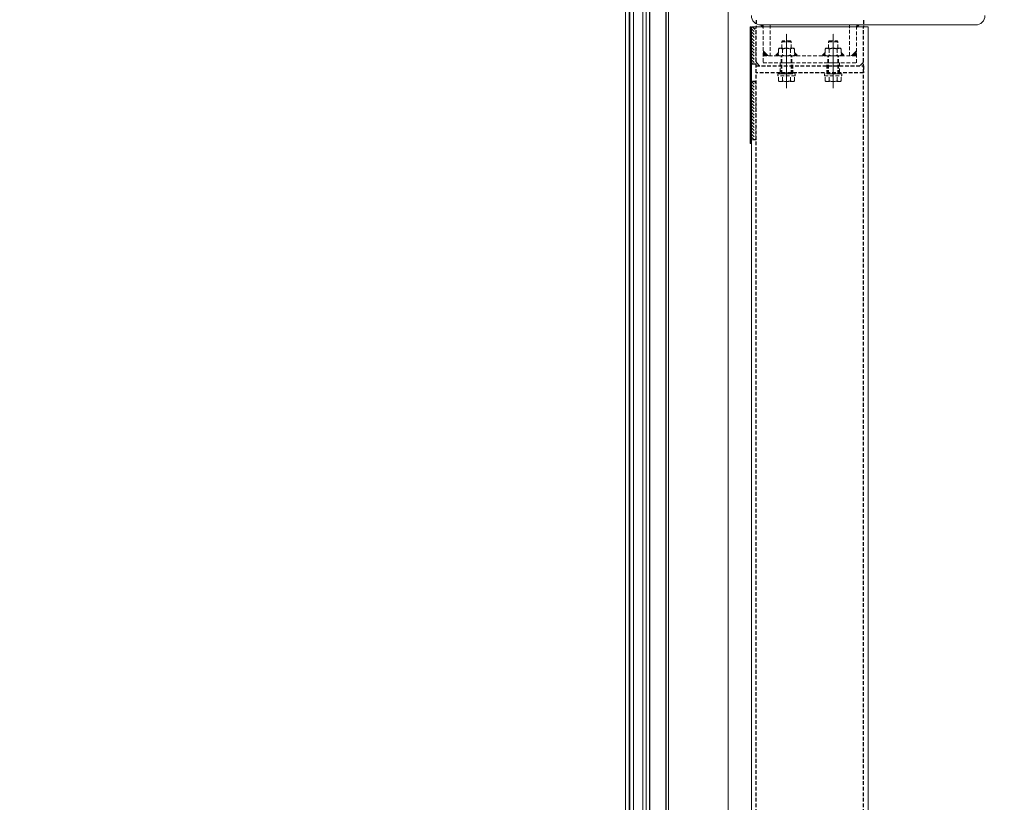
# Model space of a CAD drawing. Header units: inches. Extents: x -647532 to 3008597, y -136987 to 2557681.
# Tile 89 of 153: x 44257 to 45944, y 43131 to 44471. Entities that reach past the tile are written whole.
import ezdxf
from ezdxf import colors
from ezdxf.entities.mleader import LeaderData, LeaderLine
from ezdxf.enums import TextEntityAlignment as Align
from ezdxf.math import Vec2, Vec3

# ---------------------------------------------------------------- set-up
doc = ezdxf.new("R2010")
doc.units = ezdxf.units.IN
doc.header["$MEASUREMENT"] = 0
doc.linetypes.add('BIAL-IT1I-KGD-001-IN-DWG-141 LEVEL 2 - OVERALL FIRE EXIT PLAN$0$CENTER', pattern=[2, 1.25, -0.25, 0.25, -0.25])
doc.linetypes.add('BIAL-IT1I-KGD-001-IN-DWG-141 LEVEL 2 - OVERALL FIRE EXIT PLAN$0$HIDDEN', pattern=[9.525, 6.35, -3.175])
doc.layers.add('ARCH', color=8, linetype='Continuous')
for name, color, linetype, lineweight in [('FURN', 8, 'Continuous', 5), ('FURN-HATCH', 8, 'Continuous', 5), ('YD-EXTERNAL 1', 8, 'Continuous', 5)]:
    doc.layers.add(name, color=color, linetype=linetype, lineweight=lineweight)
doc.styles.add('ARIAL', font='arial.ttf')
doc.styles.get("Standard").update_dxf_attribs({"font": 'arial.ttf'})

# ---------------------------------------------------------------- blocks, each defined once
blk = doc.blocks.new('BIAL-IT1I-KGD-001-IN-DWG-141 LEVEL 2 - OVERALL FIRE EXIT PLAN$0$A$C258E6B3D')
for p, q in [((4555.5, 734), (4555.5, 366)), ((4558.5, 350), (4558.5, 550)), ((4558.5, 550), (4558.5, 550)), ((8352.5, 550), (4558.5, 550)), ((4625.1, 536), (4619.1, 542)), ((4625.5, 364), (4619.5, 358)), ((4558.5, 350), (4558.5, 350)), ((4558.5, 350), (8352.5, 350)), ((4558.5, 349), (4758.5, 349)), ((4558.5, 348), (4558.5, 349)), ((4758.5, 348), (4558.5, 348)), ((4758.5, 349), (4758.5, 348)), ((8415.5, 310), (4495.5, 310)), ((8415.5, 208), (4492, 208)), ((8437.5, 170), (4473.5, 170)), ((4473.5, 164), (8437.5, 164)), ((8437.5, 148), (4473.5, 148)), ((4473.5, 142), (8437.5, 142)), ((8437.5, 140.4), (4473.5, 140.4)), ((4473.5, 134.4), (8437.5, 134.4))]:
    blk.add_line(p, q)
at = {"linetype": 'BIAL-IT1I-KGD-001-IN-DWG-141 LEVEL 2 - OVERALL FIRE EXIT PLAN$0$HIDDEN', "lineweight": -3}
for p, q in [((4547.5, 542), (4558.5, 542)), ((8352.5, 542), (4558.5, 542)), ((4625.5, 542), (4637.5, 542)), ((4625.5, 358), (4625.5, 542)), ((4637.5, 542), (4637.5, 358)), ((4547.5, 358), (4558.5, 358)), ((8352.5, 358), (4558.5, 358)), ((4558.5, 357), (4559.5, 358)), ((4558.5, 351.7), (4564.8, 358)), ((4562.1, 350), (4570.1, 358)), ((4567.4, 350), (4575.4, 358)), ((4572.7, 350), (4580.7, 358)), ((4578, 350), (4586, 358)), ((4583.3, 350), (4591.3, 358)), ((4588.6, 350), (4596.6, 358)), ((4594, 350), (4602, 358)), ((4599.3, 350), (4607.3, 358)), ((4604.6, 350), (4612.6, 358)), ((4609.9, 350), (4617.9, 358)), ((4615.2, 350), (4622.5, 357.3)), ((4622.5, 358), (4622.5, 350)), ((4637.5, 358), (4625.5, 358)), ((4652.5, 358), (4652.5, 350)), ((4652.5, 355.5), (4655, 358)), ((4652.5, 350.2), (4660.3, 358)), ((4657.6, 350), (4665.6, 358)), ((4662.9, 350), (4670.9, 358)), ((4668.2, 350), (4676.2, 358)), ((4673.5, 350), (4681.5, 358)), ((4678.8, 350), (4686.8, 358)), ((4684.1, 350), (4692.1, 358)), ((4689.4, 350), (4697.4, 358)), ((4694.7, 350), (4702.7, 358)), ((4700, 350), (4708, 358)), ((4705.3, 350), (4713.3, 358)), ((4710.6, 350), (4718.6, 358)), ((4715.9, 350), (4723.9, 358)), ((4721.2, 350), (4729.2, 358)), ((4726.5, 350), (4734.5, 358)), ((4731.8, 350), (4739.8, 358)), ((4737.1, 350), (4745.1, 358)), ((4742.4, 350), (4750.4, 358)), ((4747.7, 350), (4752.5, 354.7)), ((4752.5, 358), (4752.5, 350)), ((4620.5, 350), (4622.5, 352))]:
    blk.add_line(p, q, dxfattribs=at)
at = {"linetype": 'BIAL-IT1I-KGD-001-IN-DWG-141 LEVEL 2 - OVERALL FIRE EXIT PLAN$0$HIDDEN'}
for p, q in [((4620.5, 530), (4555.5, 530)), ((4555.5, 530), (4555.5, 518)), ((4608.5, 370), (4608.5, 530)), ((4620.5, 370), (4620.5, 530)), ((4608.5, 518), (4555.5, 518)), ((4602.5, 503.8), (4607.4, 508.7)), ((4603.9, 503.8), (4607.9, 507.8)), ((4605.3, 503.8), (4608.2, 506.7)), ((4583, 496.7), (4584.3, 498)), ((4583, 483.2), (4583, 496.7)), ((4595.5, 498), (4584.3, 498)), ((4584.5, 482), (4584.5, 498)), ((4595.5, 502.6), (4596.8, 503.8)), ((4595.5, 477.4), (4595.5, 502.6)), ((4596.8, 503.8), (4607.3, 503.8)), ((4596.8, 496.9), (4607.3, 496.9)), ((4606.8, 503.8), (4608.5, 505.6)), ((4608.5, 502.6), (4607.3, 503.8)), ((4607.7, 503.4), (4608.5, 504.2)), ((4608.5, 477.4), (4608.5, 502.6)), ((4639.5, 499), (4608.5, 499)), ((4639.5, 498), (4608.5, 498)), ((4620.5, 501), (4639.5, 501)), ((4620.5, 479), (4620.5, 501)), ((4642.5, 505), (4639.5, 505)), ((4639.5, 505), (4639.5, 475)), ((4639.5, 501), (4639.5, 479)), ((4642.5, 475), (4642.5, 505)), ((4651.3, 503.8), (4642.5, 503.8)), ((4651.3, 496.9), (4642.5, 496.9)), ((4652.5, 502.6), (4651.3, 503.8)), ((4652.5, 477.4), (4652.5, 502.6)), ((4584.3, 482), (4583, 483.2)), ((4595.5, 482), (4584.3, 482)), ((4595.5, 477.4), (4596.8, 476.1)), ((4596.8, 483), (4607.3, 483)), ((4596.8, 476.1), (4607.3, 476.1)), ((4602.5, 476.1), (4608.5, 470.1)), ((4603.9, 476.1), (4608.5, 471.5)), ((4605.3, 476.1), (4608.5, 472.9)), ((4606.8, 476.1), (4608.5, 474.3)), ((4608.5, 477.4), (4607.3, 476.1)), ((4607.7, 476.6), (4608.5, 475.8)), ((4639.5, 482), (4608.5, 482)), ((4639.5, 481), (4608.5, 481)), ((4639.5, 479), (4620.5, 479)), ((4639.5, 475), (4642.5, 475)), ((4651.3, 483), (4642.5, 483)), ((4651.3, 476.1), (4642.5, 476.1)), ((4652.5, 477.4), (4651.3, 476.1)), ((4595.5, 422.6), (4596.8, 423.8)), ((4595.5, 422.6), (4595.5, 397.4)), ((4596.8, 423.8), (4607.3, 423.8)), ((4602.5, 423.8), (4608.5, 429.8)), ((4603.9, 423.8), (4608.5, 428.4)), ((4605.3, 423.8), (4608.5, 427)), ((4606.8, 423.8), (4608.5, 425.6)), ((4608.5, 422.6), (4607.3, 423.8)), ((4607.7, 423.4), (4608.5, 424.2)), ((4608.5, 422.6), (4608.5, 397.4)), ((4639.5, 395), (4639.5, 425)), ((4639.5, 425), (4642.5, 425)), ((4642.5, 425), (4642.5, 395)), ((4651.3, 423.8), (4642.5, 423.8)), ((4652.5, 422.6), (4651.3, 423.8)), ((4652.5, 422.6), (4652.5, 397.4)), ((4584.3, 418), (4583, 416.7)), ((4583, 416.7), (4583, 403.2)), ((4595.5, 418), (4584.3, 418)), ((4584.5, 418), (4584.5, 402)), ((4596.8, 416.9), (4607.3, 416.9)), ((4639.5, 419), (4608.5, 419)), ((4639.5, 418), (4608.5, 418)), ((4639.5, 421), (4620.5, 421)), ((4620.5, 421), (4620.5, 399)), ((4639.5, 399), (4639.5, 421)), ((4651.3, 416.9), (4642.5, 416.9)), ((4583, 403.2), (4584.3, 402)), ((4595.5, 402), (4584.3, 402)), ((4595.5, 397.4), (4596.8, 396.1)), ((4596.8, 403), (4607.3, 403)), ((4596.8, 396.1), (4607.3, 396.1)), ((4602.5, 396.1), (4607.4, 391.2)), ((4603.9, 396.1), (4607.9, 392.2)), ((4605.3, 396.1), (4608.2, 393.2)), ((4606.8, 396.1), (4608.5, 394.3)), ((4608.5, 397.4), (4607.3, 396.1)), ((4607.7, 396.6), (4608.5, 395.8)), ((4639.5, 402), (4608.5, 402)), ((4639.5, 401), (4608.5, 401)), ((4620.5, 399), (4639.5, 399)), ((4642.5, 395), (4639.5, 395)), ((4651.3, 403), (4642.5, 403)), ((4651.3, 396.1), (4642.5, 396.1)), ((4652.5, 397.4), (4651.3, 396.1)), ((4555.5, 382), (4555.5, 370)), ((4555.5, 382), (4608.5, 382)), ((4555.5, 370), (4620.5, 370))]:
    blk.add_line(p, q, dxfattribs=at)
at = {"linetype": 'BIAL-IT1I-KGD-001-IN-DWG-141 LEVEL 2 - OVERALL FIRE EXIT PLAN$0$CENTER', "ltscale": 0.5}
for p, q in [((4663.7, 490), (4570.6, 490)), ((4663.7, 410), (4570.6, 410))]:
    blk.add_line(p, q, dxfattribs=at)
at = {"lineweight": -3, "ltscale": 1000}
for p, q in [((8413.5, 204), (4497.5, 204)), ((8413.5, 176), (4497.5, 176))]:
    blk.add_line(p, q, dxfattribs=at)
for centre, start, end in [((4539.5, 734), 0, 90), ((4539.5, 366), 270, 0)]:
    blk.add_arc(centre, 16, start, end)
at = {"linetype": 'BIAL-IT1I-KGD-001-IN-DWG-141 LEVEL 2 - OVERALL FIRE EXIT PLAN$0$HIDDEN'}
for centre, radius, start, end in [((4600.9, 500.4), 5.42, 140.3167, 219.6833), ((4615.3, 490), 19.8, 159.5452, 200.4548), ((4603.1, 500.4), 5.42, 320.3167, 39.6833), ((4588.7, 490), 19.8, 339.5452, 20.4548), ((4647.1, 500.4), 5.42, 320.3167, 39.6833), ((4632.7, 490), 19.8, 339.5452, 20.4548), ((4600.9, 479.6), 5.42, 140.3167, 219.6833), ((4603.1, 479.6), 5.42, 320.3167, 39.6833), ((4647.1, 479.6), 5.42, 320.3167, 39.6833), ((4600.9, 420.4), 5.42, 140.3167, 219.6833), ((4603.1, 420.4), 5.42, 320.3167, 39.6833), ((4647.1, 420.4), 5.42, 320.3167, 39.6833), ((4615.3, 410), 19.8, 159.5452, 200.4548), ((4588.7, 410), 19.8, 339.5452, 20.4548), ((4632.7, 410), 19.8, 339.5452, 20.4548), ((4600.9, 399.6), 5.42, 140.3167, 219.6833), ((4603.1, 399.6), 5.42, 320.3167, 39.6833), ((4647.1, 399.6), 5.42, 320.3167, 39.6833)]:
    blk.add_arc(centre, radius, start, end, dxfattribs=at)
for points in [[(4555.5, 530), (4561.5, 530), (4555.5, 536)], [(4555.5, 370), (4555.4, 364), (4561.5, 370)]]:
    blk.add_solid(points)
for points in [[(4608.5, 520), (4608.5, 530), (4598.5, 530)], [(4608.5, 380), (4608.5, 370), (4598.5, 370)]]:
    blk.add_solid(points, dxfattribs=at)
blk = doc.blocks.new('_TagSlot')
at = {"color": 0, "linetype": 'ByBlock', "lineweight": -2, "transparency": 16777216}
for p, q in [((-4, 4), (4, 4)), ((-4, -4), (4, -4))]:
    blk.add_line(p, q, dxfattribs=at)
for centre, start, end in [((-4, 0), 90, 270), ((4, 0), 270, 90)]:
    blk.add_arc(centre, 4, start, end, dxfattribs=at)
at = {"layer": 'FURN', "color": 0, "transparency": 16777216, "style": 'ARIAL'}
blk.add_attdef('M-01', text='', height=2.5, dxfattribs=at).set_placement((0, -1.5), align=Align.CENTER)
blk = doc.blocks.new('_DotSmall')
at = {"color": 0, "linetype": 'ByBlock', "const_width": 0.5}
blk.add_lwpolyline([(-0.0625, 0, 1), (0.0625, 0, 1)], format="xyb", close=True, dxfattribs=at)
blk = doc.blocks.new('ARCH')
at = {"layer": 'YD-EXTERNAL 1', "rotation": 269.9999999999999}
blk.add_blockref('BIAL-IT1I-KGD-001-IN-DWG-141 LEVEL 2 - OVERALL FIRE EXIT PLAN$0$A$C258E6B3D', (45160.642, 49017.883), dxfattribs=at)
at = {"layer": 'FURN-HATCH', "linetype": 'Continuous'}
ml = blk.add_multileader_block('Standard', dxfattribs=at)
ml.set_content('_TagSlot', color=256, scale=-11.71875)
ml.set_attribute('M-01', 'VNR1', width=0)
ml.set_leader_properties(color=256, linetype='ByLayer', lineweight=-1)
ml.set_arrow_properties(name='DOTSMALL')
ml.build(insert=Vec2(0, 0))
ml.multileader.update_dxf_attribs({"dogleg_length": 115.809, "arrow_head_size": 28.235})
ctx = ml.context
ctx.base_point, ctx.char_height, ctx.arrow_head_size, ctx.landing_gap_size, ctx.plane_origin = Vec3(101476.346, 52296.962), 200, 28.235, 4, Vec3(100757.024, 52076.672)
notes = []
notes.append((ctx, [(0, (0, 0, 0), (0, 0), (1, 0), 1, [])]))
ctx.block.insert, ctx.block.rotation, ctx.block.scale = Vec3(101570.096, 52296.962), 3.14159265, Vec3(-11.71875, 11.71875, 11.71875)
ml = blk.add_multileader_block('Standard', dxfattribs=at)
ml.set_content('_TagSlot', color=256, scale=-11.71875)
ml.set_attribute('M-01', 'VNR1', width=0)
ml.set_leader_properties(color=256, linetype='ByLayer', lineweight=-1)
ml.set_arrow_properties(name='DOTSMALL')
ml.build(insert=Vec2(0, 0))
ml.multileader.update_dxf_attribs({"dogleg_length": 115.809, "arrow_head_size": 28.235})
ctx = ml.context
ctx.base_point, ctx.char_height, ctx.arrow_head_size, ctx.landing_gap_size, ctx.plane_origin = Vec3(97954.669, 52254.917), 200, 28.235, 4, Vec3(97235.347, 52034.627)
notes.append((ctx, [(0, (0, 0, 0), (0, 0), (1, 0), 1, [])]))
ctx.block.insert, ctx.block.rotation, ctx.block.scale = Vec3(98048.419, 52254.917), 3.14159265, Vec3(-11.71875, 11.71875, 11.71875)
ml = blk.add_multileader_block('Standard', dxfattribs=at)
ml.set_content('_TagSlot', color=256, scale=-11.71875)
ml.set_attribute('M-01', 'VNR1', width=0)
ml.set_leader_properties(color=256, linetype='ByLayer', lineweight=-1)
ml.set_arrow_properties(name='DOTSMALL')
ml.build(insert=Vec2(0, 0))
ml.multileader.update_dxf_attribs({"dogleg_length": 115.809, "arrow_head_size": 28.235})
ctx = ml.context
ctx.base_point, ctx.char_height, ctx.arrow_head_size, ctx.landing_gap_size, ctx.plane_origin = Vec3(99751.234, 51693.272), 200, 28.235, 4, Vec3(99031.911, 51472.982)
notes.append((ctx, [(0, (0, 0, 0), (0, 0), (1, 0), 1, [])]))
ctx.block.insert, ctx.block.rotation, ctx.block.scale = Vec3(99844.984, 51693.272), 3.14159265, Vec3(-11.71875, 11.71875, 11.71875)
for ctx, leaders in notes:
    for number, flags, end, landing, length, lines in leaders:
        leader = LeaderData()
        leader.index, (leader.has_last_leader_line, leader.has_dogleg_vector, leader.attachment_direction) = number, flags
        leader.last_leader_point, leader.dogleg_vector, leader.dogleg_length = Vec3(end), Vec3(landing), length
        for number, points, colour, breaks in lines:
            line = LeaderLine()
            line.index, line.vertices, line.color, line.breaks = number, Vec3.list(points), colors.encode_raw_color(colour), breaks
            leader.lines.append(line)
        ctx.leaders.append(leader)

msp = doc.modelspace()

# ---------------------------------------------------------------- block references
at = {"layer": 'ARCH'}
msp.add_blockref('ARCH', (0, 0), dxfattribs=at)

doc.saveas('drawing.dxf')
